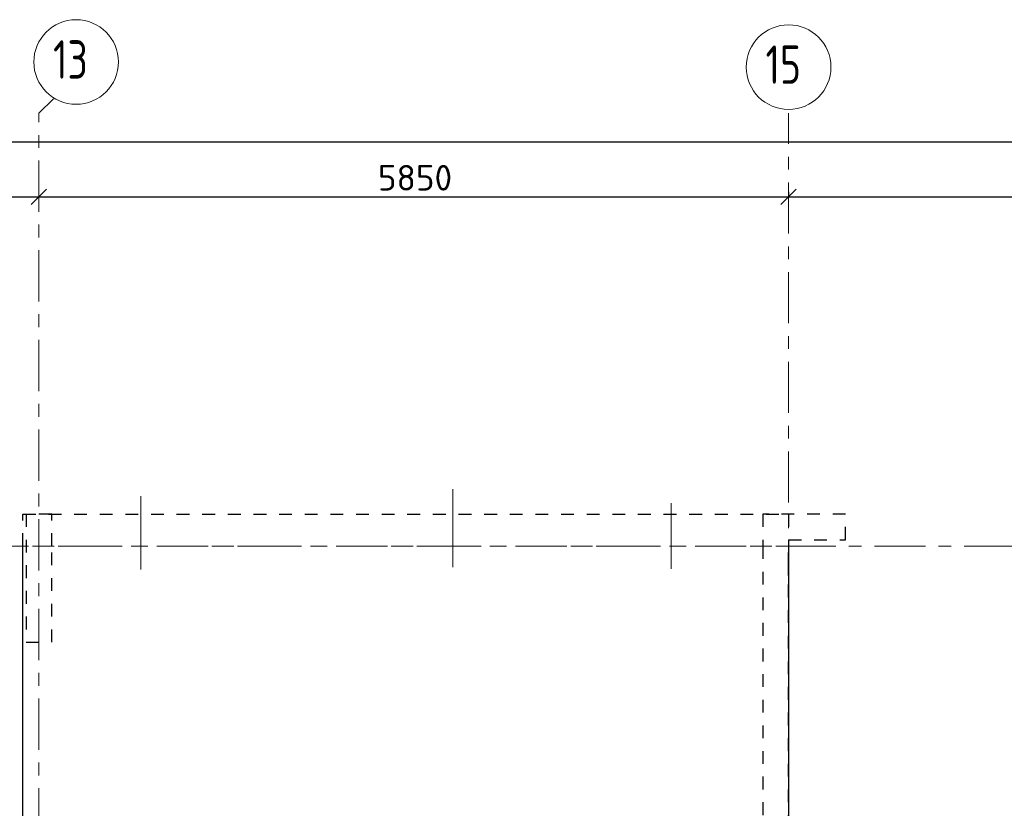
# Model space of a CAD drawing. Header units: metres. Extents: x -38 to 93, y -15 to 21.
# Tile 93 of 256: x 32.7 to 40.38, y 14.35 to 20.51. Entities that reach past the tile are written whole.
import ezdxf

# ---------------------------------------------------------------- set-up
doc = ezdxf.new("R2010")
doc.units = ezdxf.units.M
doc.header["$PDMODE"] = 65
for name, pattern in [('______11', [0.5, 0.4, -0.05, 0, -0.05]), ('______2', [0.0405, 0.03, -0.0105]), ('______3', [0.5, 0.4, -0.1]), ('______5', [1.1, 0.8, -0.1, 0.1, -0.1])]:
    doc.linetypes.add(name, pattern=pattern)
for name, color, linetype, lineweight in [('XR$1$Осевая линия (1)', 7, '______5', 13), ('XR$1$Размерная линия (1)', 7, 'Continuous', 13), ('XR$4$Балка (1)', 7, '______3', 13), ('XR$4$Перекрытие (1)', 7, 'Continuous', 35)]:
    doc.layers.add(name, color=color, linetype=linetype, lineweight=lineweight)
doc.layers.add('XR$6$Стена_ бетон несущ.', color=7, linetype='Continuous', lineweight=70, true_color=0xb4b496)
doc.styles.add('ISOCPEUR', font='txt')
doc.dimstyles.new('DIMSTYLE_3', dxfattribs={"dimtxt": 0.2, "dimasz": 0.2, "dimexe": 0, "dimexo": 0, "dimgap": 0.1, "dimtad": 2, "dimdec": 0, "dimlfac": 1000, "dimrnd": 5, "dimzin": 12, "dimdsep": 46, "dimtxsty": 'ISOCPEUR', "dimblk1": 'ALL_ML_STRICH', "dimblk2": 'ALL_ML_STRICH', "dimsah": 1, "dimcen": 0, "dimclrd": 7, "dimclre": 256, "dimclrt": 7, "dimadec": 0, "dimazin": 0, "dimtfac": 1, "dimtdec": 0, "dimtix": 1, "dimtmove": 2, "dimatfit": 3, "dimfxl": 0, "dimtzin": 0, "dimlwd": 0, "dimlwe": -3, "dimarcsym": 0})
doc.dimstyles.new('DIMSTYLE_5', dxfattribs={"dimtxt": 0.2, "dimasz": 0.2, "dimexe": 0, "dimexo": 0, "dimgap": 0.1, "dimtad": 2, "dimdec": 0, "dimlfac": 1000, "dimrnd": 5, "dimzin": 12, "dimdsep": 46, "dimtxsty": 'ISOCPEUR', "dimblk1": 'ALL_ML_STRICH', "dimblk2": 'ALL_ML_STRICH', "dimsah": 1, "dimcen": 0, "dimclrd": 7, "dimclre": 256, "dimclrt": 7, "dimadec": 0, "dimazin": 0, "dimtfac": 1, "dimtdec": 0, "dimtix": 1, "dimtmove": 2, "dimatfit": 3, "dimfxl": 0, "dimtvp": 1.2, "dimtzin": 0, "dimlwd": 0, "dimlwe": -3, "dimarcsym": 0})

# ---------------------------------------------------------------- blocks, each defined once
blk = doc.blocks.new('ALL_ML_STRICH')
at = {"color": 0, "linetype": 'ByBlock', "lineweight": -2}
for p, q in [((0, -0.5), (0, 0.5)), ((-1, 0), (0.5, 0)), ((-0.3, -0.3), (0.3, 0.3))]:
    blk.add_line(p, q, dxfattribs=at)
blk = doc.blocks.new('*D10')
at = {"layer": 'DEFPOINTS', "color": 7, "linetype": 'Continuous', "lineweight": 13, "transparency": 33554687}
for p in [(0.5, 19.5574), (0.5, 19.3768), (61.6, 17.1197)]:
    blk.add_point(p, dxfattribs=at)
at = {"layer": 'XR$1$Размерная линия (1)', "color": 9, "linetype": 'Continuous', "lineweight": -2, "true_color": 0xc7c7c7, "transparency": 33554687}
for p, q in [((0.5, 19.3568), (0.5, 19.5574)), ((61.6, 17.1397), (61.6, 19.5574))]:
    blk.add_line(p, q, dxfattribs=at)
at = {"layer": 'XR$1$Размерная линия (1)', "color": 7, "linetype": 'Continuous', "lineweight": -2, "transparency": 33554687}
blk.add_line((0.5, 19.5574), (61.6, 19.5574), dxfattribs=at)
at = {"layer": 'XR$1$Размерная линия (1)', "color": 7, "linetype": 'Continuous', "lineweight": 13, "transparency": 33554687, "xscale": 0.2, "yscale": 0.2, "zscale": 0.2, "rotation": 180}
blk.add_blockref('ALL_ML_STRICH', (0.5, 19.5574), dxfattribs=at)
at = {"layer": 'XR$1$Размерная линия (1)', "color": 7, "linetype": 'Continuous', "lineweight": 13, "transparency": 33554687, "xscale": 0.2, "yscale": 0.2, "zscale": 0.2}
blk.add_blockref('ALL_ML_STRICH', (61.6, 19.5574), dxfattribs=at)
at = {"layer": 'XR$1$Размерная линия (1)', "color": 7, "linetype": 'Continuous', "lineweight": 13, "transparency": 33554687, "insert": (31.1, 19.7074), "char_height": 0.2, "width": 1, "attachment_point": 5, "style": 'ISOCPEUR'}
blk.add_mtext('\\A1;{61100}', dxfattribs=at)
blk = doc.blocks.new('*D32')
at = {"layer": 'DEFPOINTS', "color": 7, "linetype": 'Continuous', "lineweight": 13, "transparency": 33554687}
for p in [(32.55, 19.1352), (32.85, 19.1352), (32.55, 19.1261)]:
    blk.add_point(p, dxfattribs=at)
at = {"layer": 'XR$1$Размерная линия (1)', "color": 9, "linetype": 'Continuous', "lineweight": -2, "true_color": 0xc7c7c7, "transparency": 33554687}
for p, q in [((32.55, 19.1261), (32.55, 19.1261)), ((32.85, 19.1261), (32.85, 19.1261))]:
    blk.add_line(p, q, dxfattribs=at)
at = {"layer": 'XR$1$Размерная линия (1)', "color": 7, "linetype": 'Continuous', "lineweight": -2, "transparency": 33554687}
blk.add_line((32.55, 19.1261), (32.85, 19.1261), dxfattribs=at)
at = {"layer": 'XR$1$Размерная линия (1)', "color": 7, "linetype": 'Continuous', "lineweight": 13, "transparency": 33554687, "xscale": 0.2, "yscale": 0.2, "zscale": 0.2, "rotation": 180}
blk.add_blockref('ALL_ML_STRICH', (32.55, 19.1261), dxfattribs=at)
at = {"layer": 'XR$1$Размерная линия (1)', "color": 7, "linetype": 'Continuous', "lineweight": 13, "transparency": 33554687, "xscale": 0.2, "yscale": 0.2, "zscale": 0.2}
blk.add_blockref('ALL_ML_STRICH', (32.85, 19.1261), dxfattribs=at)
at = {"layer": 'XR$1$Размерная линия (1)', "color": 7, "linetype": 'Continuous', "lineweight": 13, "transparency": 33554687, "insert": (32.4139, 19.3782), "char_height": 0.2, "width": 0.6, "attachment_point": 5, "style": 'ISOCPEUR'}
blk.add_mtext('\\A1;{300}', dxfattribs=at)
blk = doc.blocks.new('*D33')
at = {"layer": 'DEFPOINTS', "color": 7, "linetype": 'Continuous', "lineweight": 13, "transparency": 33554687}
for p in [(32.85, 19.1352), (38.7, 19.1856), (32.85, 19.1261)]:
    blk.add_point(p, dxfattribs=at)
at = {"layer": 'XR$1$Размерная линия (1)', "color": 9, "linetype": 'Continuous', "lineweight": -2, "true_color": 0xc7c7c7, "transparency": 33554687}
for p, q in [((38.7, 19.1656), (38.7, 19.1261)), ((32.85, 19.1261), (32.85, 19.1261))]:
    blk.add_line(p, q, dxfattribs=at)
at = {"layer": 'XR$1$Размерная линия (1)', "color": 7, "linetype": 'Continuous', "lineweight": -2, "transparency": 33554687}
blk.add_line((32.85, 19.1261), (38.7, 19.1261), dxfattribs=at)
at = {"layer": 'XR$1$Размерная линия (1)', "color": 7, "linetype": 'Continuous', "lineweight": 13, "transparency": 33554687, "xscale": 0.2, "yscale": 0.2, "zscale": 0.2, "rotation": 180}
blk.add_blockref('ALL_ML_STRICH', (32.85, 19.1261), dxfattribs=at)
at = {"layer": 'XR$1$Размерная линия (1)', "color": 7, "linetype": 'Continuous', "lineweight": 13, "transparency": 33554687, "xscale": 0.2, "yscale": 0.2, "zscale": 0.2}
blk.add_blockref('ALL_ML_STRICH', (38.7, 19.1261), dxfattribs=at)
at = {"layer": 'XR$1$Размерная линия (1)', "color": 7, "linetype": 'Continuous', "lineweight": 13, "transparency": 33554687, "insert": (35.785, 19.2761), "char_height": 0.2, "width": 0.8, "attachment_point": 5, "style": 'ISOCPEUR'}
blk.add_mtext('\\A1;{5850}', dxfattribs=at)
blk = doc.blocks.new('*D34')
at = {"layer": 'DEFPOINTS', "color": 7, "linetype": 'Continuous', "lineweight": 13, "transparency": 33554687}
for p in [(38.7, 19.1856), (38.7, 19.1261), (43.05, 19.1044)]:
    blk.add_point(p, dxfattribs=at)
at = {"layer": 'XR$1$Размерная линия (1)', "color": 9, "linetype": 'Continuous', "lineweight": -2, "true_color": 0xc7c7c7, "transparency": 33554687}
for p, q in [((38.7, 19.1656), (38.7, 19.1261)), ((43.05, 19.1244), (43.05, 19.1261))]:
    blk.add_line(p, q, dxfattribs=at)
at = {"layer": 'XR$1$Размерная линия (1)', "color": 7, "linetype": 'Continuous', "lineweight": -2, "transparency": 33554687}
blk.add_line((38.7, 19.1261), (43.05, 19.1261), dxfattribs=at)
at = {"layer": 'XR$1$Размерная линия (1)', "color": 7, "linetype": 'Continuous', "lineweight": 13, "transparency": 33554687, "xscale": 0.2, "yscale": 0.2, "zscale": 0.2, "rotation": 180}
blk.add_blockref('ALL_ML_STRICH', (38.7, 19.1261), dxfattribs=at)
at = {"layer": 'XR$1$Размерная линия (1)', "color": 7, "linetype": 'Continuous', "lineweight": 13, "transparency": 33554687, "xscale": 0.2, "yscale": 0.2, "zscale": 0.2}
blk.add_blockref('ALL_ML_STRICH', (43.05, 19.1261), dxfattribs=at)
at = {"layer": 'XR$1$Размерная линия (1)', "color": 7, "linetype": 'Continuous', "lineweight": 13, "transparency": 33554687, "insert": (40.875, 19.2761), "char_height": 0.2, "width": 0.8, "attachment_point": 5, "style": 'ISOCPEUR'}
blk.add_mtext('\\A1;{4350}', dxfattribs=at)

msp = doc.modelspace()

# ---------------------------------------------------------------- linework, layer by layer
at = {"color": 52, "linetype": 'Continuous', "lineweight": 13, "transparency": 33554687}
for p, q in [((36.079, 16.8457), (36.079, 16.2357)), ((36.079, 16.8457), (36.079, 16.2357)), ((33.6454, 16.7902), (33.6454, 16.2178)), ((33.6454, 16.7902), (33.6454, 16.2178)), ((37.7851, 16.736), (37.7851, 16.2228)), ((37.7851, 16.736), (37.7851, 16.2228))]:
    msp.add_line(p, q, dxfattribs=at)
at = {"layer": 'XR$1$Осевая линия (1)', "color": 253, "linetype": '______11', "lineweight": 13, "true_color": 0xa0a0a0, "transparency": 33554687}
for p, q in [((32.85, 19.78), (32.9631, 19.8931)), ((32.85, -3.39), (32.85, 19.78)), ((38.7, 8.34), (38.7, 19.78)), ((-2.63, 16.4), (62.6, 16.4))]:
    msp.add_line(p, q, dxfattribs=at)
at = {"layer": 'XR$1$Осевая линия (1)', "color": 7, "linetype": 'Continuous', "lineweight": 13, "transparency": 33554687}
for centre in [(33.1404, 20.1801), (38.7004, 20.1401)]:
    msp.add_circle(centre, 0.3304, dxfattribs=at)
at = {"layer": 'XR$4$Балка (1)', "color": 7, "linetype": '______2', "lineweight": 25, "transparency": 33554687}
for p, q in [((32.725, 16.4002), (32.725, 16.6502)), ((32.725, 16.6502), (38.7, 16.6502)), ((38.7, 16.6502), (38.7, 16.4002))]:
    msp.add_line(p, q, dxfattribs=at)
at = {"layer": 'XR$4$Перекрытие (1)', "color": 7, "linetype": 'Continuous', "lineweight": 25, "transparency": 33554687}
for p, q in [((32.725, -0.2498), (32.725, 16.4002)), ((38.7, 16.4002), (38.7, 9.0002))]:
    msp.add_line(p, q, dxfattribs=at)
at = {"layer": 'XR$4$Перекрытие (1)', "color": 7, "linetype": '______2', "lineweight": 18, "transparency": 33554687}
msp.add_line((38.7, 16.4002), (32.725, 16.4002), dxfattribs=at)
at = {"layer": 'XR$6$Стена_ бетон несущ.', "color": 253, "linetype": '______2', "lineweight": -3, "true_color": 0xa0a0a0, "transparency": 33554687}
for p, q in [((32.95, 16.65), (32.75, 16.65)), ((32.75, 16.65), (32.75, 15.65)), ((32.95, 16.4), (32.95, 16.65)), ((38.5, 16.65), (38.5, 16.4)), ((39.145, 16.65), (38.5, 16.65)), ((39.145, 16.45), (39.145, 16.65)), ((38.7, 16.2493), (38.7, 16.45)), ((38.7, 16.45), (39.145, 16.45)), ((32.95, 15.65), (32.95, 16.4)), ((38.5, 16.4), (38.5, 10.6)), ((38.7, 16.1693), (38.7, 16.2493)), ((38.7, 9), (38.7, 16.1693)), ((32.75, 15.65), (32.95, 15.65))]:
    msp.add_line(p, q, dxfattribs=at)

# ---------------------------------------------------------------- texts
at = {"layer": 'XR$1$Осевая линия (1)', "color": 7, "linetype": 'Continuous', "lineweight": 13, "transparency": 33554687, "char_height": 0.3, "width": 0.472281, "attachment_point": 7, "style": 'ISOCPEUR'}
for s, insert in [('\\W0.75;13', (32.9604, 20.0496)), ('\\W0.75;15', (38.5204, 20.0096))]:
    msp.add_mtext(s, dxfattribs=dict(at, insert=insert))

# ---------------------------------------------------------------- dimensions: what is measured, and where the dimension line sits
at = {"layer": 'XR$1$Размерная линия (1)', "color": 7, "linetype": 'Continuous', "lineweight": 13, "transparency": 33554687}
for base, p1, p2, dimstyle, picture, middle in [((61.6, 19.5574), (0.5, 19.3568), (61.6, 17.1397), 'DIMSTYLE_3', '*D10', (31.1, 19.7074)), ((32.85, 19.1261), (32.55, 19.1261), (32.85, 19.1261), 'DIMSTYLE_5', '*D32', (32.4139, 19.3782)), ((38.7, 19.1261), (32.85, 19.1261), (38.7, 19.1656), 'DIMSTYLE_3', '*D33', (35.785, 19.2761)), ((43.05, 19.1261), (38.7, 19.1656), (43.05, 19.1244), 'DIMSTYLE_3', '*D34', (40.875, 19.2761))]:
    dim = msp.add_linear_dim(base=base, p1=p1, p2=p2, dimstyle=dimstyle, override={"dimpost": '<>', "dimclrd": 7, "dimclre": 9, "dimclrt": 7, "dimlwd": 0, "dimlwe": 65533}, dxfattribs=at)
    dim.commit()
    dim.dimension.update_dxf_attribs({"geometry": picture, "text_midpoint": middle, "dimtype": 160})

doc.saveas('drawing.dxf')
